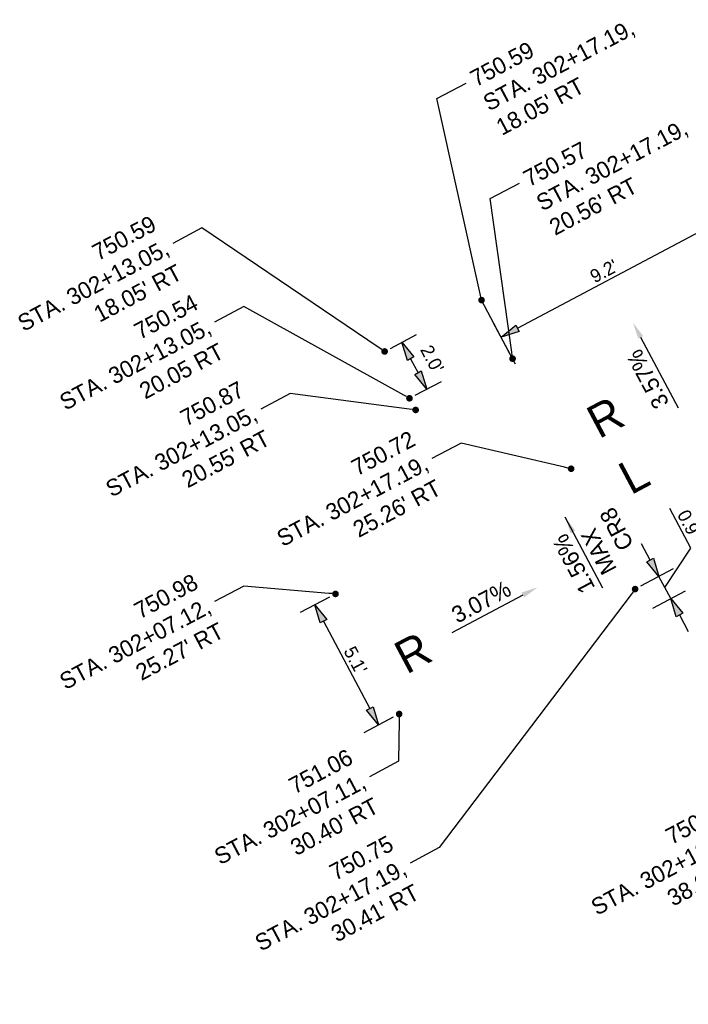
# Model space of a CAD drawing. Header units: feet. Extents: x 1464127 to 1492048, y 602360 to 652423.
# Tile 11 of 13: x 1491988 to 1492013, y 652326 to 652363. Entities that reach past the tile are written whole.
import ezdxf
from ezdxf import colors
from ezdxf.entities.mleader import LeaderData, LeaderLine
from ezdxf.math import Vec2, Vec3

# ---------------------------------------------------------------- set-up
doc = ezdxf.new("R2010")
doc.units = ezdxf.units.FT
doc.header["$MEASUREMENT"] = 0
doc.layers.add('DT_P_Feature_Line', color=2, linetype='Continuous', plot=False)
doc.layers.add('PV_P_Text', color=8, linetype='Continuous')
doc.styles.add('Slanted-Normal', font='font31.shx', dxfattribs={"height": 0.1})
doc.styles.get("Standard").update_dxf_attribs({"font": 'font31.shx'})
doc.dimstyles.new('Dec-1  Slanted', dxfattribs={"dimtxt": 0.14, "dimasz": 0.14, "dimexe": 0.07, "dimexo": 0.07, "dimgap": 0.07, "dimtad": 1, "dimdec": 1, "dimzin": 3, "dimdsep": 46, "dimtxsty": 'Slanted-Normal', "dimblk": 'Dim1', "dimcen": 0, "dimclrd": 95, "dimclre": 95, "dimclrt": 7, "dimadec": 1, "dimazin": 3, "dimtfac": 1, "dimtdec": 1, "dimtix": 1, "dimtofl": 0, "dimtmove": 1, "dimatfit": 3, "dimldrblk": 'Dim1', "dimfxl": 1, "dimtolj": 1, "dimtzin": 0, "dimlwd": -1, "dimlwe": -1, "dimarcsym": 0})

# ---------------------------------------------------------------- blocks, each defined once
blk = doc.blocks.new('Dim1')
h = blk.add_hatch(color=4)
h.dxf.hatch_style = 1
h.paths.add_polyline_path([(0, 0), (-1, -0.2), (-1, 0.2)])
at = {"color": 4}
blk.add_lwpolyline([(0, 0), (-1, -0.2), (-1, 0.2), (0, 0)], dxfattribs=at)
blk = doc.blocks.new('*D1090')
at = {"layer": 'Defpoints', "color": 0, "transparency": 16777216}
for p in [(1492013.795, 652355.075), (1492014.457, 652353.829, 750.996), (1492006.338, 652349.513, 750.996)]:
    blk.add_point(p, dxfattribs=at)
at = {"layer": 'PV_P_Text', "color": 95, "linetype": 'Continuous', "transparency": 16777216}
for p, q in [((1492014.34, 652354.049), (1492013.502, 652355.627)), ((1492006.294, 652351.088), (1492013.177, 652354.746)), ((1492006.221, 652349.734), (1492005.383, 652351.311))]:
    blk.add_line(p, q, dxfattribs=at)
at = {"layer": 'PV_P_Text', "color": 95, "transparency": 16777216, "xscale": 0.7000000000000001, "yscale": 0.7000000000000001, "zscale": 0.7000000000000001}
for p, rotation in [((1492013.795, 652355.075), 27.99164280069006), ((1492005.676, 652350.759), 207.99164280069)]:
    blk.add_blockref('Dim1', p, dxfattribs=dict(at, rotation=rotation))
at = {"layer": 'PV_P_Text', "color": 7, "transparency": 16777216, "insert": (1492009.559, 652353.248), "char_height": 0.5, "attachment_point": 5, "rotation": 27.9916, "style": 'Slanted-Normal'}
blk.add_mtext("\\A1;9.2'", dxfattribs=at)
blk = doc.blocks.new('*D1091')
at = {"layer": 'Defpoints', "color": 0, "transparency": 16777216}
for p in [(1491999.428, 652341.058, 750.981), (1492001.831, 652336.522, 750.981), (1492001.053, 652336.11)]:
    blk.add_point(p, dxfattribs=at)
at = {"layer": 'PV_P_Text', "color": 95, "linetype": 'Continuous', "transparency": 16777216}
for p, q in [((1491999.207, 652340.941), (1491998.098, 652340.353)), ((1491998.978, 652340.027), (1492000.725, 652336.728)), ((1492001.61, 652336.405), (1492000.501, 652335.817))]:
    blk.add_line(p, q, dxfattribs=at)
at = {"layer": 'PV_P_Text', "color": 95, "transparency": 16777216, "xscale": 0.7000000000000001, "yscale": 0.7000000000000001, "zscale": 0.7000000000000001}
for p, rotation in [((1491998.65, 652340.646), 117.916300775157), ((1492001.053, 652336.11), 297.916300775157)]:
    blk.add_blockref('Dim1', p, dxfattribs=dict(at, rotation=rotation))
at = {"layer": 'PV_P_Text', "color": 7, "transparency": 16777216, "insert": (1492000.183, 652338.553), "char_height": 0.5, "attachment_point": 5, "rotation": 297.9163, "style": 'Slanted-Normal'}
blk.add_mtext("\\A1;5.1'", dxfattribs=at)
blk = doc.blocks.new('*D1098')
at = {"layer": 'Defpoints', "color": 0, "transparency": 16777216}
for p in [(1492011.636, 652341.718), (1492010.736, 652341.24), (1492011.181, 652340.401)]:
    blk.add_point(p, dxfattribs=at)
at = {"layer": 'PV_P_Text', "color": 95, "linetype": 'Continuous', "transparency": 16777216}
for p, q in [((1492012.842, 652342.78), (1492012.041, 652344.287)), ((1492011.307, 652342.337), (1492010.978, 652342.955)), ((1492011.858, 652341.299), (1492012.842, 652342.78)), ((1492010.956, 652341.357), (1492012.187, 652342.012)), ((1492012.081, 652340.88), (1492011.636, 652341.718)), ((1492011.402, 652340.519), (1492012.633, 652341.173)), ((1492012.41, 652340.262), (1492012.738, 652339.644))]:
    blk.add_line(p, q, dxfattribs=at)
at = {"layer": 'PV_P_Text', "color": 95, "transparency": 16777216, "xscale": 0.7000000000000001, "yscale": 0.7000000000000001, "zscale": 0.7000000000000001}
for p, rotation in [((1492011.636, 652341.718), 297.9916427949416), ((1492012.081, 652340.88), 117.9916427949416)]:
    blk.add_blockref('Dim1', p, dxfattribs=dict(at, rotation=rotation))
at = {"layer": 'PV_P_Text', "color": 7, "transparency": 16777216, "insert": (1492012.772, 652343.71), "char_height": 0.5, "attachment_point": 5, "rotation": 297.9916, "style": 'Slanted-Normal'}
blk.add_mtext("\\A1;0.9'", dxfattribs=at)
blk = doc.blocks.new('_Dot')
at = {"color": 0, "linetype": 'ByBlock', "lineweight": -2}
blk.add_line((-0.5, 0), (-1, 0), dxfattribs=at)
at = {"color": 0, "linetype": 'ByBlock', "const_width": 0.5}
blk.add_lwpolyline([(-0.25, 0, 1), (0.25, 0, 1)], format="xyb", close=True, dxfattribs=at)
blk = doc.blocks.new('*D1150')
at = {"layer": 'Defpoints', "color": 0, "transparency": 16777216}
for p in [(1492001.282, 652350.214, 750.996), (1492002.871, 652348.793), (1492002.219, 652348.447, 750.996)]:
    blk.add_point(p, dxfattribs=at)
at = {"layer": 'PV_P_Text', "color": 95, "linetype": 'Continuous', "transparency": 16777216}
for p, q in [((1492001.503, 652350.331), (1492002.487, 652350.853)), ((1492002.263, 652349.941), (1492002.544, 652349.411)), ((1492002.44, 652348.564), (1492003.424, 652349.085))]:
    blk.add_line(p, q, dxfattribs=at)
at = {"layer": 'PV_P_Text', "color": 95, "transparency": 16777216, "xscale": 0.7000000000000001, "yscale": 0.7000000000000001, "zscale": 0.7000000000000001}
for p, rotation in [((1492001.935, 652350.56), 117.9252587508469), ((1492002.871, 652348.793), 297.9252587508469)]:
    blk.add_blockref('Dim1', p, dxfattribs=dict(at, rotation=rotation))
at = {"layer": 'PV_P_Text', "color": 7, "transparency": 16777216, "insert": (1492003.075, 652349.932), "char_height": 0.5, "attachment_point": 5, "rotation": 297.9253, "style": 'Slanted-Normal'}
blk.add_mtext("\\A1;2.0'", dxfattribs=at)

msp = doc.modelspace()

# ---------------------------------------------------------------- linework, layer by layer
at = {"layer": 'DT_P_Feature_Line', "flags": 128}
msp.add_lwpolyline([(1492006.111, 652349.941), (1492004.939, 652352.152)], dxfattribs=at)
at = {"layer": 'PV_P_Text', "color": 7, "linetype": 'ByBlock', "lineweight": -2}
for points in [[(1492012.368, 652348.067), (1492010.95, 652350.744)], [(1492009.519, 652341.276), (1492008.097, 652343.951)], [(1492003.827, 652339.601), (1492006.505, 652341.02)]]:
    msp.add_lwpolyline(points, dxfattribs=at)
at = {"layer": 'PV_P_Text', "color": 7}
for points in [[(1492011.042, 652350.793), (1492010.657, 652351.296), (1492010.858, 652350.695)], [(1492008.298, 652343.351), (1492008.097, 652343.951), (1492008.482, 652343.448)], [(1492006.554, 652340.928), (1492007.057, 652341.312), (1492006.456, 652341.112)]]:
    msp.add_solid(points, dxfattribs=at)

# ---------------------------------------------------------------- texts
at = {"layer": 'PV_P_Text', "color": 7, "attachment_point": 5}
for s, insert, char_height, rotation in [('3.57%', (1492011.211, 652349.168), 0.625, 117.9163), ('R', (1492009.61, 652347.732, 726.591), 1.25, 27.9814), ('L', (1492010.691, 652345.549), 1.25, 27.9814), ('CR8', (1492010.038, 652343.505), 0.625, 117.9916), ('1.56%', (1492008.413, 652342.195), 0.625, 117.9916), ('MAX', (1492009.362, 652342.655), 0.625, 117.9916), ('3.07%', (1492004.929, 652340.758), 0.625, 27.9163), ('R', (1492002.347, 652338.838, 726.591), 1.25, 27.9814)]:
    msp.add_mtext(s, dxfattribs=dict(at, insert=insert, char_height=char_height, rotation=rotation))

# ---------------------------------------------------------------- dimensions: what is measured, and where the dimension line sits
at = {"layer": 'PV_P_Text', "color": 7}
for p1, p2, distance, picture, middle in [((1492006.338, 652349.513, 750.996), (1492014.457, 652353.829, 750.996), 1.411, '*D1090', (1492009.559, 652353.248)), ((1491999.428, 652341.058, 750.981), (1492001.831, 652336.522, 750.981), -0.881, '*D1091', (1492000.183, 652338.553))]:
    dim = msp.add_aligned_dim(p1=p1, p2=p2, distance=distance, dimstyle='Dec-1  Slanted', override={"dimscale": 0, "dimexe": 0.125, "dimexo": 0.05, "dimgap": 0.025, "dimpost": "'"}, dxfattribs=at)
    dim.commit()
    dim.dimension.update_dxf_attribs({"geometry": picture, "text_midpoint": middle})
for base, p1, p2, angle, picture, middle in [((1492002.871, 652348.793), (1492001.282, 652350.214, 750.996), (1492002.219, 652348.447, 750.996), 297.9253, '*D1150', (1492002.744, 652349.756)), ((1492011.636, 652341.718), (1492011.181, 652340.401), (1492010.736, 652341.24), 117.9916, '*D1098', (1492012.783, 652342.891))]:
    dim = msp.add_linear_dim(base=base, p1=p1, p2=p2, angle=angle, dimstyle='Dec-1  Slanted', override={"dimscale": 0, "dimexe": 0.125, "dimexo": 0.05, "dimgap": 0.025, "dimpost": "'"}, dxfattribs=at)
    dim.commit()
    dim.dimension.update_dxf_attribs({"geometry": picture, "text_midpoint": middle, "dimtype": 161})

# ---------------------------------------------------------------- leaders
ml = msp.add_multileader_mtext('Standard', dxfattribs=at)
ml.set_content("750.59\\PSTA. 302+17.19, \\P18.05' RT", color=7)
ml.set_leader_properties()
ml.set_arrow_properties(name='DOT')
ml.build(insert=Vec2(0, 0))
ml.multileader.update_dxf_attribs({"text_right_attachment_type": 2, "dogleg_length": 0.25, "arrow_head_size": 0.25, "scale": 5})
ctx = ml.context
ctx.base_point, ctx.scale, ctx.char_height, ctx.arrow_head_size, ctx.landing_gap_size, ctx.plane_origin, ctx.plane_x_axis, ctx.plane_y_axis = Vec3(1492004.362, 652360.351), 5, 0.625, 0.25, 0.25, Vec3(1492013.209, 652342.781), Vec3(0.8831, 0.469185), Vec3(-0.469185, 0.8831)
ctx.right_attachment = 2
notes = []
notes.append((ctx, [(1, (1, 1, 0), (1492003.258, 652359.765), (0.8831, 0.469185), 1.25, [(0, [(1492004.939, 652352.152)], 0, [])])]))
ctx.mtext.insert, ctx.mtext.text_direction, ctx.mtext.rotation, ctx.mtext.flow_direction = Vec3(1492004.437, 652360.745), Vec3(0.8831, 0.469185), 0.488368, 5
ml = msp.add_multileader_mtext('Standard', dxfattribs=at)
ml.set_content("750.57\\PSTA. 302+17.19, \\P20.56' RT", color=7)
ml.set_leader_properties()
ml.set_arrow_properties(name='DOT')
ml.build(insert=Vec2(0, 0))
ml.multileader.update_dxf_attribs({"text_right_attachment_type": 2, "dogleg_length": 0.25, "arrow_head_size": 0.25, "scale": 5})
ctx = ml.context
ctx.base_point, ctx.scale, ctx.char_height, ctx.arrow_head_size, ctx.landing_gap_size, ctx.plane_origin, ctx.plane_x_axis, ctx.plane_y_axis = Vec3(1492006.369, 652356.574), 5, 0.625, 0.25, 0.25, Vec3(1492014.381, 652340.57), Vec3(0.8831, 0.469185), Vec3(-0.469185, 0.8831)
ctx.right_attachment = 2
notes.append((ctx, [(1, (1, 1, 0), (1492005.265, 652355.988), (0.8831, 0.469185), 1.25, [(0, [(1492006.111, 652349.941)], 0, [])])]))
ctx.mtext.insert, ctx.mtext.text_direction, ctx.mtext.rotation, ctx.mtext.flow_direction = Vec3(1492006.443, 652356.968), Vec3(0.8831, 0.469185), 0.488368, 5
ml = msp.add_multileader_mtext('Standard', dxfattribs=at)
ml.set_content("750.59\\PSTA. 302+13.05, \\P18.05' RT", color=7)
ml.set_leader_properties()
ml.set_arrow_properties(name='DOT')
ml.build(insert=Vec2(0, 0))
ml.multileader.update_dxf_attribs({"text_right_attachment_type": 2, "dogleg_length": 0.25, "arrow_head_size": 0.25, "scale": 5})
ctx = ml.context
ctx.base_point, ctx.scale, ctx.char_height, ctx.arrow_head_size, ctx.landing_gap_size, ctx.plane_origin, ctx.plane_x_axis, ctx.plane_y_axis = Vec3(1491985.77, 652351.484, 750.996), 5, 0.625, 0.25, 0.25, Vec3(1492008.595, 652343.653, 750.996), Vec3(0.8831, 0.469185), Vec3(-0.469185, 0.8831)
ctx.right_attachment, ctx.text_align_type = 2, 2
notes.append((ctx, [(0, (1, 1, 0), (1491994.388, 652354.883, 750.996), (-0.8831, -0.469185), 1.25, [(0, [(1492001.282, 652350.214, 750.996)], 0, [])])]))
ctx.mtext.insert, ctx.mtext.text_direction, ctx.mtext.rotation, ctx.mtext.alignment, ctx.mtext.flow_direction = Vec3(1491992.428, 652355.375, 750.996), Vec3(0.8831, 0.469185), 0.488368, 3, 5
ml = msp.add_multileader_mtext('Standard', dxfattribs=at)
ml.set_content('750.54\\PSTA. 302+13.05, \\P20.05 RT', color=7)
ml.set_leader_properties()
ml.set_arrow_properties(name='DOT')
ml.build(insert=Vec2(0, 0))
ml.multileader.update_dxf_attribs({"text_right_attachment_type": 2, "dogleg_length": 0.25, "arrow_head_size": 0.25, "scale": 5})
ctx = ml.context
ctx.base_point, ctx.scale, ctx.char_height, ctx.arrow_head_size, ctx.landing_gap_size, ctx.plane_origin, ctx.plane_x_axis, ctx.plane_y_axis = Vec3(1491987.352, 652348.507, 750.996), 5, 0.625, 0.25, 0.25, Vec3(1492009.532, 652341.886, 750.996), Vec3(0.8831, 0.469185), Vec3(-0.469185, 0.8831)
ctx.right_attachment, ctx.text_align_type = 2, 2
notes.append((ctx, [(0, (1, 1, 0), (1491995.97, 652351.906, 750.996), (-0.8831, -0.469185), 1.25, [(0, [(1492002.219, 652348.447, 750.996)], 0, [])])]))
ctx.mtext.insert, ctx.mtext.text_direction, ctx.mtext.rotation, ctx.mtext.alignment, ctx.mtext.flow_direction = Vec3(1491994.01, 652352.398, 750.996), Vec3(0.8831, 0.469185), 0.488368, 3, 5
ml = msp.add_multileader_mtext('Standard', dxfattribs=at)
ml.set_content("750.87\\PSTA. 302+13.05, \\P20.55' RT", color=7)
ml.set_leader_properties()
ml.set_arrow_properties(name='DOT')
ml.build(insert=Vec2(0, 0))
ml.multileader.update_dxf_attribs({"text_right_attachment_type": 2, "dogleg_length": 0.25, "arrow_head_size": 0.25, "scale": 5})
ctx = ml.context
ctx.base_point, ctx.scale, ctx.char_height, ctx.arrow_head_size, ctx.landing_gap_size, ctx.plane_origin, ctx.plane_x_axis, ctx.plane_y_axis = Vec3(1491989.094, 652345.228, 750.996), 5, 0.625, 0.25, 0.25, Vec3(1492009.766, 652341.444, 750.996), Vec3(0.8831, 0.469185), Vec3(-0.469185, 0.8831)
ctx.right_attachment, ctx.text_align_type = 2, 2
notes.append((ctx, [(0, (1, 1, 0), (1491997.712, 652348.627, 750.996), (-0.8831, -0.469185), 1.25, [(0, [(1492002.453, 652348.005, 750.996)], 0, [])])]))
ctx.mtext.insert, ctx.mtext.text_direction, ctx.mtext.rotation, ctx.mtext.alignment, ctx.mtext.flow_direction = Vec3(1491995.752, 652349.119, 750.996), Vec3(0.8831, 0.469185), 0.488368, 3, 5
ml = msp.add_multileader_mtext('Standard', dxfattribs=at)
ml.set_content("750.72\\PSTA. 302+17.19, \\P25.26' RT", color=7)
ml.set_leader_properties()
ml.set_arrow_properties(name='DOT')
ml.build(insert=Vec2(0, 0))
ml.multileader.update_dxf_attribs({"text_right_attachment_type": 2, "dogleg_length": 0.25, "arrow_head_size": 0.25, "scale": 5})
ctx = ml.context
ctx.base_point, ctx.scale, ctx.char_height, ctx.arrow_head_size, ctx.landing_gap_size, ctx.plane_origin, ctx.plane_x_axis, ctx.plane_y_axis = Vec3(1491995.832, 652343.504), 5, 0.625, 0.25, 0.25, Vec3(1492016.59, 652336.414), Vec3(0.8831, 0.469185), Vec3(-0.469185, 0.8831)
ctx.right_attachment, ctx.text_align_type = 2, 2
notes.append((ctx, [(0, (1, 1, 0), (1492004.169, 652346.755), (-0.8831, -0.469185), 1.25, [(0, [(1492008.32, 652345.784)], 0, [])])]))
ctx.mtext.insert, ctx.mtext.text_direction, ctx.mtext.rotation, ctx.mtext.alignment, ctx.mtext.flow_direction = Vec3(1492002.209, 652347.247), Vec3(0.8831, 0.469185), 0.488368, 3, 5
ml = msp.add_multileader_mtext('Standard', dxfattribs=at)
ml.set_content("750.98\\PSTA. 302+07.12, \\P25.27' RT", color=7)
ml.set_leader_properties()
ml.set_arrow_properties(name='DOT')
ml.build(insert=Vec2(0, 0))
ml.multileader.update_dxf_attribs({"text_right_attachment_type": 2, "dogleg_length": 0.25, "arrow_head_size": 0.25, "scale": 5})
ctx = ml.context
ctx.base_point, ctx.scale, ctx.char_height, ctx.arrow_head_size, ctx.landing_gap_size, ctx.plane_origin, ctx.plane_x_axis, ctx.plane_y_axis = Vec3(1491987.378, 652337.969, 750.981), 5, 0.625, 0.25, 0.25, Vec3(1492007.698, 652331.687, 750.981), Vec3(0.8831, 0.469185), Vec3(-0.469185, 0.8831)
ctx.right_attachment, ctx.text_align_type = 2, 2
notes.append((ctx, [(0, (1, 1, 0), (1491995.97, 652341.354, 750.981), (-0.8831, -0.469185), 1.25, [(0, [(1491999.428, 652341.058, 750.981)], 0, [])])]))
ctx.mtext.insert, ctx.mtext.text_direction, ctx.mtext.rotation, ctx.mtext.alignment, ctx.mtext.flow_direction = Vec3(1491994.01, 652341.846, 750.981), Vec3(0.8831, 0.469185), 0.488368, 3, 5
ml = msp.add_multileader_mtext('Standard', dxfattribs=at)
ml.set_content("750.75\\PSTA. 302+17.19, \\P30.41' RT", color=7)
ml.set_leader_properties()
ml.set_arrow_properties(name='DOT')
ml.build(insert=Vec2(0, 0))
ml.multileader.update_dxf_attribs({"text_right_attachment_type": 2, "dogleg_length": 0.25, "arrow_head_size": 0.25, "scale": 5})
ctx = ml.context
ctx.base_point, ctx.scale, ctx.char_height, ctx.arrow_head_size, ctx.landing_gap_size, ctx.plane_origin, ctx.plane_x_axis, ctx.plane_y_axis = Vec3(1491995.006, 652328.227), 5, 0.625, 0.25, 0.25, Vec3(1492019.006, 652331.869), Vec3(0.8831, 0.469185), Vec3(-0.469185, 0.8831)
ctx.right_attachment, ctx.text_align_type = 2, 2
notes.append((ctx, [(0, (1, 1, 0), (1492003.344, 652331.477), (-0.8831, -0.469185), 1.25, [(0, [(1492010.736, 652341.24)], 0, [])])]))
ctx.mtext.insert, ctx.mtext.text_direction, ctx.mtext.rotation, ctx.mtext.alignment, ctx.mtext.flow_direction = Vec3(1492001.384, 652331.969), Vec3(0.8831, 0.469185), 0.488368, 3, 5
ml = msp.add_multileader_mtext('Standard', dxfattribs=at)
ml.set_content("751.06\\PSTA. 302+07.11, \\P30.40' RT", color=7)
ml.set_leader_properties()
ml.set_arrow_properties(name='DOT')
ml.build(insert=Vec2(0, 0))
ml.multileader.update_dxf_attribs({"text_right_attachment_type": 2, "dogleg_length": 0.25, "arrow_head_size": 0.25, "scale": 5})
ctx = ml.context
ctx.base_point, ctx.scale, ctx.char_height, ctx.arrow_head_size, ctx.landing_gap_size, ctx.plane_origin, ctx.plane_x_axis, ctx.plane_y_axis = Vec3(1491993.428, 652331.467, 750.996), 5, 0.625, 0.25, 0.25, Vec3(1492010.101, 652327.151, 750.996), Vec3(0.8831, 0.469185), Vec3(-0.469185, 0.8831)
ctx.right_attachment, ctx.text_align_type = 2, 2
notes.append((ctx, [(0, (1, 1, 0), (1492001.81, 652334.74, 750.996), (-0.8831, -0.469185), 1.25, [(0, [(1492001.831, 652336.522, 750.996)], 0, [])])]))
ctx.mtext.insert, ctx.mtext.text_direction, ctx.mtext.rotation, ctx.mtext.alignment, ctx.mtext.flow_direction = Vec3(1491999.85, 652335.232, 750.996), Vec3(0.8831, 0.469185), 0.488368, 3, 5
ml = msp.add_multileader_mtext('Standard', dxfattribs=at)
ml.set_content("750.94\\PSTA. 302+19.19, \\P38.98' RT", color=7)
ml.set_leader_properties()
ml.set_arrow_properties(name='DOT')
ml.build(insert=Vec2(0, 0))
ml.multileader.update_dxf_attribs({"text_right_attachment_type": 2, "dogleg_length": 0.25, "arrow_head_size": 0.25, "scale": 5})
ctx = ml.context
ctx.base_point, ctx.scale, ctx.char_height, ctx.arrow_head_size, ctx.landing_gap_size, ctx.plane_origin, ctx.plane_x_axis, ctx.plane_y_axis = Vec3(1492007.676, 652329.573), 5, 0.625, 0.25, 0.25, Vec3(1492024.794, 652325.241), Vec3(0.8831, 0.469185), Vec3(-0.469185, 0.8831)
ctx.right_attachment, ctx.text_align_type = 2, 2
notes.append((ctx, [(0, (1, 1, 0), (1492016.031, 652332.832), (-0.8831, -0.469185), 1.25, [(0, [(1492016.523, 652334.612)], 0, [])])]))
ctx.mtext.insert, ctx.mtext.text_direction, ctx.mtext.rotation, ctx.mtext.alignment, ctx.mtext.flow_direction = Vec3(1492014.071, 652333.324), Vec3(0.8831, 0.469185), 0.488368, 3, 5
for ctx, leaders in notes:
    for number, flags, end, landing, length, lines in leaders:
        leader = LeaderData()
        leader.index, (leader.has_last_leader_line, leader.has_dogleg_vector, leader.attachment_direction) = number, flags
        leader.last_leader_point, leader.dogleg_vector, leader.dogleg_length = Vec3(end), Vec3(landing), length
        for number, points, colour, breaks in lines:
            line = LeaderLine()
            line.index, line.vertices, line.color, line.breaks = number, Vec3.list(points), colors.encode_raw_color(colour), breaks
            leader.lines.append(line)
        ctx.leaders.append(leader)

doc.saveas('drawing.dxf')
